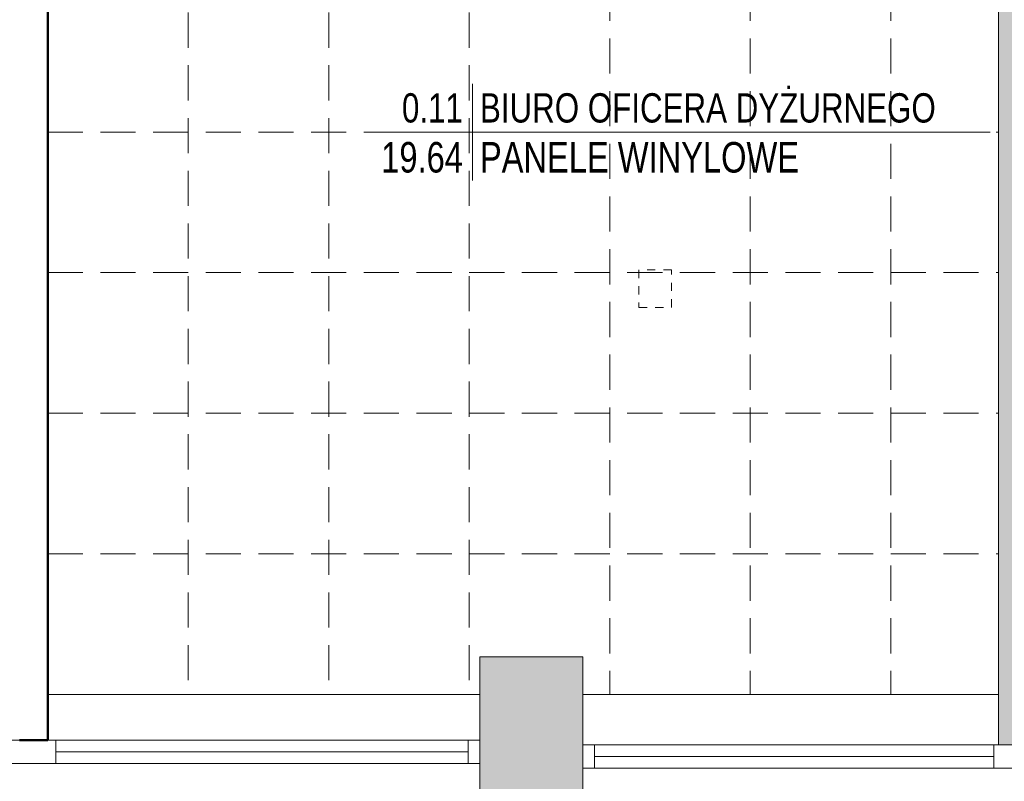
# Model space of a CAD drawing. Header units: millimetres. Extents: x -23540 to 53212, y -37964 to 41185.
# Tile 38 of 203: x -8764 to -8343, y -32127 to -31801. Entities that reach past the tile are written whole.
import ezdxf
from ezdxf.enums import TextEntityAlignment as Align

# ---------------------------------------------------------------- set-up
doc = ezdxf.new("R2010")
doc.units = ezdxf.units.MM
doc.linetypes.add('0.5_0.5', pattern=[1, 0.5, -0.5])
doc.linetypes.add('DASHEDX2', pattern=[1.5, 1, -0.5])
doc.layers.get('0').update_dxf_attribs({"lineweight": 18})
for name, color, linetype, lineweight in [('BA_met', 7, 'Continuous', 18), ('PG_PRZERYWANE_ŚREDNIE', 1, 'DASHEDX2', 18), ('PG_WIDOKOWE_CIENKIE', 1, 'Continuous', 18), ('PG_ŚCIANY_DZIAŁOWE', 3, 'Continuous', 18)]:
    doc.layers.add(name, color=color, linetype=linetype, lineweight=lineweight)
doc.styles.add('ROMANS', font='bikromsw.shx', dxfattribs={"width": 0.8})

# ---------------------------------------------------------------- blocks, each defined once
blk = doc.blocks.new('bikmet')
blk.add_line((0, 1.65), (0, -1.65))
at = {"style": 'ROMANS', "width": 0.8}
blk.add_attdef('NRPOM', text='', height=1, dxfattribs=at).set_placement((-0.333, 0.333), align=Align.RIGHT)
blk.add_attdef('NWAPOM', (0.25, 0.333), '', height=1, dxfattribs=at)
blk.add_attdef('RAREA', text='', height=1.042, dxfattribs=at).set_placement((-0.333, -0.333), align=Align.TOP_RIGHT)
blk.add_attdef('PODLOGA', text='', height=1.042, dxfattribs=at).set_placement((0.25, -0.333), align=Align.TOP_LEFT)

msp = doc.modelspace()

# ---------------------------------------------------------------- hatches: boundary and pattern name
at = {"layer": 'PG_ŚCIANY_DZIAŁOWE', "true_color": 0x636466, "transparency": 33554610}
h = msp.add_hatch(color=251, dxfattribs=at)
h.dxf.hatch_style = 1
h.paths.add_polyline_path([(-8330.71, -31479.46), (-8359.21, -31479.46), (-8359.21, -31494.46), (-8345.71, -31494.46), (-8345.71, -32110.96), (-8330.71, -32110.96)])
h = msp.add_hatch(color=251, dxfattribs=at)
h.dxf.hatch_style = 1
h.paths.add_polyline_path([(-8523.21, -32073.46), (-8567.21, -32073.46), (-8567.21, -32143.46), (-8523.21, -32143.46)])

# ---------------------------------------------------------------- linework, layer by layer
at = {"color": 251, "true_color": 0x636466}
for p, q in [((-8345.71, -31494.46), (-8345.71, -32110.96)), ((-8523.21, -32073.46), (-8567.21, -32073.46)), ((-8567.21, -32073.46), (-8567.21, -32143.46)), ((-8523.21, -32073.46), (-8523.21, -32143.46)), ((-8567.21, -32089.46), (-8751.71, -32089.46)), ((-8345.71, -32089.46), (-8523.21, -32089.46)), ((-8567.21, -32108.96), (-9122.71, -32108.96)), ((-8572.21, -32108.96), (-8572.21, -32118.96)), ((-8567.21, -32108.96), (-8567.21, -32118.96)), ((-8523.21, -32110.96), (-8523.21, -32120.96)), ((-8328.71, -32110.96), (-8523.21, -32110.96)), ((-8518.21, -32110.96), (-8518.21, -32120.96)), ((-8347.71, -32110.96), (-8347.71, -32120.96)), ((-8572.21, -32113.96), (-8748.21, -32113.96)), ((-8567.21, -32118.96), (-9122.71, -32118.96)), ((-8518.21, -32115.96), (-8347.71, -32115.96)), ((-8523.21, -32120.96), (-8328.71, -32120.96))]:
    msp.add_line(p, q, dxfattribs=at)
at = {"color": 251, "lineweight": 20, "true_color": 0x636466}
msp.add_line((-8748.21, -32118.96), (-8748.21, -32108.96), dxfattribs=at)
at = {"layer": 'BA_met', "color": 251, "true_color": 0x636466}
msp.add_line((-8611.68, -31849.54), (-8349.27, -31849.54), dxfattribs=at)
at = {"layer": 'PG_PRZERYWANE_ŚREDNIE', "color": 251, "lineweight": 15, "ltscale": 15, "true_color": 0x636466}
for p, q in [((-8511.71, -31494.46), (-8511.71, -32089.46)), ((-8451.71, -31494.46), (-8451.71, -32089.46)), ((-8391.71, -31494.46), (-8391.71, -32089.46)), ((-8691.71, -31685.96), (-8691.71, -32089.46)), ((-8631.71, -31685.96), (-8631.71, -32089.46)), ((-8571.71, -31685.96), (-8571.71, -32089.46)), ((-8751.71, -31849.46), (-8345.71, -31849.46)), ((-8751.71, -31909.46), (-8345.71, -31909.46)), ((-8751.71, -31969.46), (-8345.71, -31969.46)), ((-8751.71, -32029.46), (-8345.71, -32029.46))]:
    msp.add_line(p, q, dxfattribs=at)
at = {"layer": 'PG_WIDOKOWE_CIENKIE', "color": 251, "lineweight": 50, "true_color": 0x636466}
for p, q in [((-8751.71, -32108.96), (-8751.71, -31794.96)), ((-8763.71, -32108.96), (-8751.71, -32108.96))]:
    msp.add_line(p, q, dxfattribs=at)
at = {"layer": 'PG_WIDOKOWE_CIENKIE', "color": 251, "linetype": '0.5_0.5', "ltscale": 7, "true_color": 0x636466}
for p, q in [((-8485.27, -31908.26), (-8499.27, -31908.26)), ((-8499.27, -31908.26), (-8499.27, -31924.26)), ((-8485.27, -31924.26), (-8485.27, -31908.26)), ((-8499.27, -31924.26), (-8485.27, -31924.26))]:
    msp.add_line(p, q, dxfattribs=at)

# ---------------------------------------------------------------- block references
at = {"layer": 'BA_met', "color": 251, "true_color": 0x636466, "xscale": 12.5, "yscale": 12.5, "zscale": 12.5}
msp.add_blockref('bikmet', (-8570.26, -31849.54), dxfattribs=at).add_auto_attribs({'NRPOM': '0.11', 'NWAPOM': 'BIURO OFICERA DYŻURNEGO', 'RAREA': '19.64', 'PODLOGA': 'PANELE WINYLOWE'})

doc.saveas('drawing.dxf')
